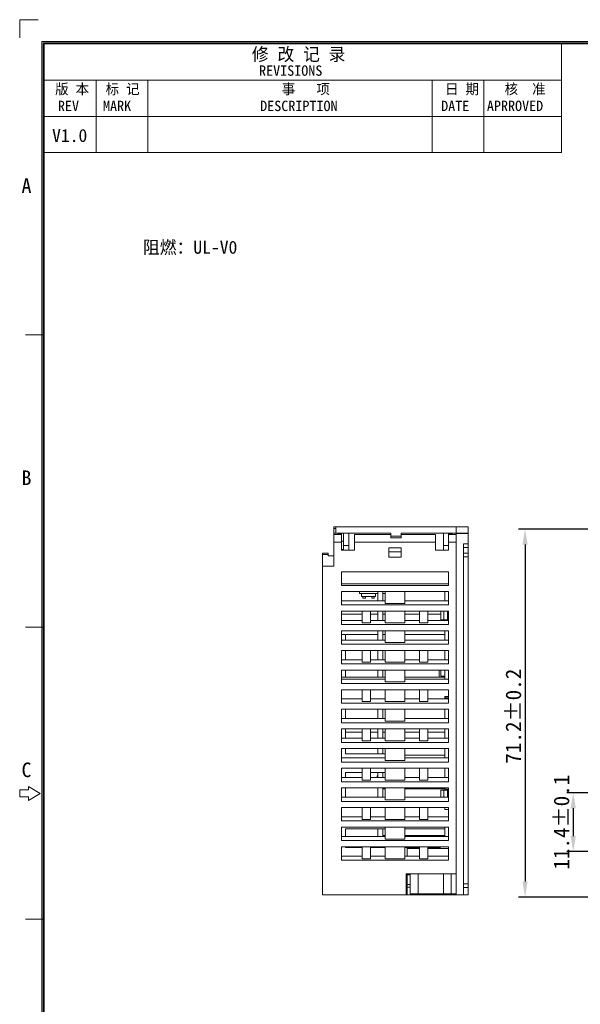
# Model space of a CAD drawing. Header units: inches. Extents: x 830 to 2171, y -969 to 167.
# Tile 2 of 27: x 1744 to 1852, y -860 to -670. Entities that reach past the tile are written whole.
import ezdxf
from ezdxf.enums import TextEntityAlignment as Align

# ---------------------------------------------------------------- set-up
doc = ezdxf.new("R2010")
doc.units = ezdxf.units.IN
doc.header["$LTSCALE"] = 23.1
doc.header["$MEASUREMENT"] = 0
doc.header["$PDSIZE"] = -5
doc.layers.get('0').update_dxf_attribs({"lineweight": 18})
doc.layers.get('Defpoints').update_dxf_attribs({"lineweight": 18})
doc.layers.add('1_4_1_3', color=7, linetype='Continuous', lineweight=18)
doc.layers.add('细实线层', color=7, linetype='Continuous', lineweight=18)
doc.styles.add('文字样式①', font='txt')
doc.styles.add('鸿蒙CAD', font='txt')
doc.dimstyles.new('标准样式（宋体）', dxfattribs={"dimtxt": 3, "dimasz": 3, "dimexe": 1.25, "dimexo": 0.625, "dimtad": 1, "dimtoh": 1, "dimdec": 8, "dimdsep": 46, "dimtxsty": '文字样式①', "dimcen": 0, "dimdle": 6, "dimadec": 0, "dimazin": 0, "dimtfac": 1, "dimtofl": 0, "dimtmove": 0, "dimatfit": 3, "dimfxl": 1, "dimtolj": 1, "dimarcsym": 0})

# ---------------------------------------------------------------- blocks, each defined once
blk = doc.blocks.new('*D26')
at = {"color": 0, "lineweight": -2, "transparency": 16777216}
for p, q in [((1858.46, -768.23), (1840.31, -768.23)), ((1841.56, -771.23), (1841.56, -836.43)), ((1858.46, -839.43), (1840.31, -839.43))]:
    blk.add_line(p, q, dxfattribs=at)
at = {"color": 0, "transparency": 16777216}
for points in [[(1841.06, -771.23), (1842.06, -771.23), (1841.56, -768.23)], [(1841.06, -836.43), (1842.06, -836.43), (1841.56, -839.43)]]:
    blk.add_solid(points, dxfattribs=at)
at = {"layer": 'Defpoints', "color": 0, "transparency": 16777216}
for p in [(1859.09, -768.23), (1841.56, -839.43), (1859.09, -839.43)]:
    blk.add_point(p, dxfattribs=at)
at = {"color": 0, "lineweight": 0, "transparency": 16777216, "insert": (1839.32, -804.43), "char_height": 3, "width": 8.0447, "attachment_point": 5, "rotation": 90, "style": '文字样式①'}
blk.add_mtext('\\A1;71.2{\\H1x;%%P0.2}', dxfattribs=at)
blk = doc.blocks.new('*D28')
at = {"color": 0, "lineweight": -2, "transparency": 16777216}
for p, q in [((1867.81, -819.23), (1849.62, -819.23)), ((1850.87, -822.23), (1850.87, -827.63)), ((1867.81, -830.63), (1849.62, -830.63))]:
    blk.add_line(p, q, dxfattribs=at)
at = {"color": 0, "transparency": 16777216}
for points in [[(1850.37, -822.23), (1851.37, -822.23), (1850.87, -819.23)], [(1850.37, -827.63), (1851.37, -827.63), (1850.87, -830.63)]]:
    blk.add_solid(points, dxfattribs=at)
at = {"layer": 'Defpoints', "color": 0, "transparency": 16777216}
for p in [(1868.44, -819.23), (1850.87, -830.63), (1868.44, -830.63)]:
    blk.add_point(p, dxfattribs=at)
at = {"color": 0, "lineweight": 0, "transparency": 16777216, "insert": (1848.62, -824.93), "char_height": 3, "attachment_point": 5, "rotation": 90, "style": '文字样式①'}
blk.add_mtext('\\A1;11.4%%p0.1', dxfattribs=at)
blk = doc.blocks.new('A3板框塑料')
at = {"layer": '细实线层'}
for p, q in [((1620.67, 621.94), (1620.67, 618.41)), ((1620.67, 621.94), (1624.21, 621.94)), ((1624.91, 326.84), (1624.91, 617.7)), ((1624.91, 617.7), (2043.47, 617.7)), ((1625.14, 327.06), (1625.14, 617.47)), ((1625.14, 617.47), (2043.24, 617.47)), ((1625.37, 327.29), (1625.37, 617.25)), ((1625.37, 617.25), (2043.01, 617.25)), ((1725.37, 596.25), (1725.37, 617.25)), ((1625.37, 610.25), (1725.37, 610.25)), ((1635.37, 596.25), (1635.37, 610.25)), ((1645.37, 596.25), (1645.37, 610.25)), ((1700.37, 596.25), (1700.37, 610.25)), ((1710.37, 596.25), (1710.37, 610.25)), ((1625.37, 603.25), (1725.37, 603.25)), ((1625.37, 596.25), (1725.37, 596.25)), ((1625.14, 560.97), (1621.75, 560.97)), ((1625.14, 504.47), (1621.75, 504.47)), ((1620.62, 472.95), (1620.62, 471.59)), ((1622.31, 472.95), (1620.62, 472.95)), ((1622.31, 473.63), (1622.31, 472.95)), ((1624.57, 472.27), (1622.31, 473.63)), ((1620.62, 471.59), (1622.31, 471.59)), ((1622.31, 470.91), (1624.57, 472.27)), ((1622.31, 471.59), (1622.31, 470.91)), ((1625.14, 447.97), (1621.75, 447.97))]:
    blk.add_line(p, q, dxfattribs=at)
at = {"layer": '细实线层', "style": '鸿蒙CAD'}
for s, height, p in [('REVISIONS', 2, (1666.89, 611.1)), ('REV', 2, (1628, 604.27)), ('MARK', 2, (1636.72, 604.27)), ('DESCRIPTION', 2, (1667.11, 604.27)), ('DATE', 2, (1702.1, 604.27)), ('APRROVED', 2, (1710.94, 604.28)), ('A', 2.82, (1620.97, 588.43)), ('B', 2.82, (1620.97, 531.93)), ('C', 2.82, (1620.97, 475.43))]:
    blk.add_text(s, height=height, dxfattribs=at).set_placement(p)
at = {"layer": '细实线层', "attachment_point": 7, "style": '鸿蒙CAD'}
for s, insert, char_height, width in [('修 改 记 录', (1665.5, 613.73), 2.5, 21.9821), ('版 本', (1627.47, 607.31), 2, 9.8795), ('标 记', (1637.23, 607.31), 2, 9.692), ('事   项', (1671.3, 607.31), 2, 14.2946), ('日 期', (1702.86, 607.31), 2, 8.6607), ('核  准', (1714.37, 607.32), 2, 11.9152)]:
    blk.add_mtext(s, dxfattribs=dict(at, insert=insert, char_height=char_height, width=width))
at = {"layer": '细实线层', "style": '鸿蒙CAD'}
for tag, p in [('V1.0', (1626.88, 598.3)), ('XXXN', (1916.34, 330.82)), ('XXXN', (1933.47, 331.14)), ('XXXX', (1949.37, 331.32)), ('XXXX', (1966.38, 331.4))]:
    blk.add_attdef(tag, p, '', height=2.5, dxfattribs=at)
for tag, height, p in [('XXXE', 2.5, (1935.45, 353.21)), ('XXXC', 2.5, (1968.48, 353.21)), ('XXXA', 2.5, (2019.23, 353.21)), ('XXXG', 2.5, (1892.96, 346.21)), ('XXXD', 2.5, (1968.48, 346.21)), ('XXXB', 2.5, (2019.23, 346.21)), ('XXXK', 2, (1909.22, 345.18)), ('mm', 2.5, (1935.45, 346.21)), ('XXXM', 2.5, (1896.34, 329.33))]:
    blk.add_attdef(tag, text='', height=height, dxfattribs=at).set_placement(p, align=Align.CENTER)
blk.add_attdef('XXXJ', text='', height=2.5, dxfattribs=at).set_placement((1898.52, 340.23), align=Align.MIDDLE_RIGHT)

msp = doc.modelspace()

# ---------------------------------------------------------------- linework, layer by layer
at = {"color": 7, "linetype": 'Continuous', "lineweight": 0}
for p, q in [((1804.57, -775.4), (1804.57, -767.8)), ((1804.97, -768.1), (1804.57, -768.1)), ((1804.57, -769), (1815.62, -769)), ((1804.57, -769.3), (1806.07, -769.3)), ((1804.97, -769), (1804.97, -767.8)), ((1804.97, -767.8), (1830.57, -767.8)), ((1805.47, -769.3), (1805.43, -769.14)), ((1805.43, -769.14), (1806.07, -769.14)), ((1806.07, -772.3), (1806.07, -769)), ((1806.47, -769), (1806.47, -772.3)), ((1807.47, -772.3), (1807.47, -769)), ((1808.57, -772.3), (1808.57, -769.28)), ((1815.62, -769.28), (1808.57, -769.28)), ((1808.57, -769.3), (1815.62, -769.3)), ((1815.62, -769), (1815.62, -769.9)), ((1817.62, -769.9), (1817.62, -769)), ((1830.57, -769), (1817.62, -769)), ((1824.27, -769.28), (1817.62, -769.28)), ((1817.62, -769.3), (1824.27, -769.3)), ((1824.27, -772.3), (1824.27, -769.28)), ((1825.77, -769), (1825.77, -772.3)), ((1826.77, -772.3), (1826.77, -769)), ((1826.77, -769.14), (1827.4, -769.14)), ((1826.77, -769.3), (1828.27, -769.3)), ((1827.37, -769.3), (1827.4, -769.14)), ((1828.27, -769), (1828.27, -767.8)), ((1830.57, -769.08), (1828.27, -769.08)), ((1828.27, -839), (1828.27, -769.08)), ((1830.57, -771.09), (1830.57, -767.8)), ((1806.07, -770.8), (1804.57, -770.8)), ((1806.47, -770.6), (1806.07, -770.6)), ((1808.57, -770.8), (1824.27, -770.8)), ((1815.62, -769.6), (1817.62, -769.6)), ((1817.62, -769.9), (1815.62, -769.9)), ((1828.27, -770.8), (1826.77, -770.8)), ((1829.67, -771.08), (1829.67, -839)), ((1830.57, -771.09), (1829.67, -771.09)), ((1830.57, -839), (1830.57, -771.09)), ((1802.37, -772.9), (1802.37, -839)), ((1802.37, -772.9), (1803.47, -772.9)), ((1803.47, -773.14), (1802.37, -773.14)), ((1803.47, -773.4), (1803.47, -772.9)), ((1806.47, -772.2), (1806.07, -772.2)), ((1808.57, -772.3), (1806.07, -772.3)), ((1806.47, -771.4), (1807.47, -771.4)), ((1815.22, -773.65), (1815.22, -771.85)), ((1815.22, -771.85), (1817.62, -771.85)), ((1815.22, -772.65), (1817.62, -772.65)), ((1817.62, -771.85), (1817.62, -773.65)), ((1826.77, -772.3), (1824.27, -772.3)), ((1825.77, -771.4), (1826.77, -771.4)), ((1830.57, -771.79), (1829.67, -771.79)), ((1829.67, -772.9), (1830.57, -772.9)), ((1804.57, -773.4), (1803.47, -773.4)), ((1815.22, -773.65), (1817.62, -773.65)), ((1830.57, -773.61), (1829.67, -773.61)), ((1802.37, -775.4), (1804.57, -775.4)), ((1806.07, -779.13), (1806.07, -776.5)), ((1826.77, -776.5), (1806.07, -776.5)), ((1826.77, -776.5), (1826.77, -779.13)), ((1826.77, -778.83), (1806.07, -778.83)), ((1826.77, -779.13), (1806.07, -779.13)), ((1806.07, -780.3), (1826.77, -780.3)), ((1806.07, -782.9), (1806.07, -780.3)), ((1809.57, -780.3), (1809.57, -780.67)), ((1813.07, -780.67), (1809.57, -780.67)), ((1809.97, -781.27), (1809.97, -780.67)), ((1812.67, -781.27), (1812.67, -780.67)), ((1813.07, -782.1), (1813.07, -780.3)), ((1814.07, -782.1), (1814.07, -780.3)), ((1814.07, -780.67), (1814.52, -780.67)), ((1814.52, -780.3), (1814.52, -782.6)), ((1818.32, -782.6), (1818.32, -780.3)), ((1826.07, -782.1), (1826.07, -780.3)), ((1826.77, -780.3), (1826.77, -782.9)), ((1806.07, -782.1), (1814.52, -782.1)), ((1809.97, -781.27), (1812.67, -781.27)), ((1810.22, -781.27), (1810.22, -781.57)), ((1810.22, -781.57), (1810.72, -781.57)), ((1810.72, -781.27), (1810.72, -781.57)), ((1811.92, -781.27), (1811.92, -781.57)), ((1811.92, -781.57), (1812.42, -781.57)), ((1812.42, -781.27), (1812.42, -781.57)), ((1814.52, -782.6), (1818.32, -782.6)), ((1818.32, -782.1), (1826.77, -782.1)), ((1826.77, -782.9), (1806.07, -782.9)), ((1806.07, -784.1), (1826.77, -784.1)), ((1806.07, -786.7), (1806.07, -784.1)), ((1810.07, -786.4), (1810.07, -784.1)), ((1811.67, -784.1), (1811.67, -786.4)), ((1813.07, -785.9), (1813.07, -784.1)), ((1814.07, -785.9), (1814.07, -784.1)), ((1814.52, -784.1), (1814.52, -786.4)), ((1818.32, -786.4), (1818.32, -784.1)), ((1821.17, -784.1), (1821.17, -786.4)), ((1822.77, -786.4), (1822.77, -784.1)), ((1825.27, -785.8), (1825.27, -784.1)), ((1825.87, -785.8), (1825.87, -784.1)), ((1826.57, -785.8), (1826.57, -784.1)), ((1826.77, -784.1), (1826.77, -786.7)), ((1806.07, -784.69), (1810.07, -784.69)), ((1806.07, -785.9), (1810.07, -785.9)), ((1810.07, -786.4), (1811.67, -786.4)), ((1811.67, -784.69), (1813.07, -784.69)), ((1811.67, -785.9), (1814.52, -785.9)), ((1814.07, -784.69), (1814.52, -784.69)), ((1814.52, -786.4), (1818.32, -786.4)), ((1818.32, -784.69), (1821.17, -784.69)), ((1818.32, -785.9), (1821.17, -785.9)), ((1821.17, -786.4), (1822.77, -786.4)), ((1822.77, -784.69), (1825.27, -784.69)), ((1822.77, -785.9), (1826.77, -785.9)), ((1825.27, -785.8), (1826.77, -785.8)), ((1826.07, -785.8), (1826.07, -785.9)), ((1826.77, -786.7), (1806.07, -786.7)), ((1806.07, -787.9), (1826.77, -787.9)), ((1806.07, -790.5), (1806.07, -787.9)), ((1813.07, -789.7), (1813.07, -787.9)), ((1814.07, -789.7), (1814.07, -787.9)), ((1814.52, -787.9), (1814.52, -790.2)), ((1818.32, -790.2), (1818.32, -787.9)), ((1826.07, -789.7), (1826.07, -787.9)), ((1826.77, -787.9), (1826.77, -790.5)), ((1806.07, -788.6), (1806.87, -788.6)), ((1806.07, -789.7), (1814.52, -789.7)), ((1813.07, -788.6), (1806.87, -788.6)), ((1806.87, -788.6), (1806.87, -789.7)), ((1814.52, -788.6), (1814.07, -788.6)), ((1814.52, -790.2), (1818.32, -790.2)), ((1826.07, -788.6), (1818.32, -788.6)), ((1818.32, -789.7), (1826.77, -789.7)), ((1826.77, -790.5), (1806.07, -790.5)), ((1806.07, -791.7), (1826.77, -791.7)), ((1806.07, -794.3), (1806.07, -791.7)), ((1806.87, -791.7), (1806.87, -793.5)), ((1810.07, -791.7), (1810.07, -794)), ((1811.67, -794), (1811.67, -791.7)), ((1813.07, -793.5), (1813.07, -791.7)), ((1814.07, -793.5), (1814.07, -791.7)), ((1814.52, -791.7), (1814.52, -794)), ((1818.32, -794), (1818.32, -791.7)), ((1821.17, -791.7), (1821.17, -794)), ((1822.77, -794), (1822.77, -791.7)), ((1826.07, -793.5), (1826.07, -791.7)), ((1826.77, -791.7), (1826.77, -794.3)), ((1806.07, -793.5), (1810.07, -793.5)), ((1810.07, -794), (1811.67, -794)), ((1811.67, -793.5), (1814.52, -793.5)), ((1814.52, -794), (1818.32, -794)), ((1818.32, -793.5), (1821.17, -793.5)), ((1821.17, -794), (1822.77, -794)), ((1822.77, -793.5), (1826.77, -793.5)), ((1826.77, -794.3), (1806.07, -794.3)), ((1806.07, -795.5), (1826.77, -795.5)), ((1806.07, -798.1), (1806.07, -795.5)), ((1806.87, -795.5), (1806.87, -796.9)), ((1813.07, -796.9), (1813.07, -795.5)), ((1814.07, -796.9), (1814.07, -795.5)), ((1814.52, -795.5), (1814.52, -797.8)), ((1818.32, -797.8), (1818.32, -795.5)), ((1824.97, -796.9), (1824.97, -795.5)), ((1825.27, -795.5), (1825.27, -796.7)), ((1826.07, -797.3), (1826.07, -795.5)), ((1826.77, -795.5), (1826.77, -798.1)), ((1806.07, -796.9), (1814.52, -796.9)), ((1806.07, -797.3), (1814.52, -797.3)), ((1814.52, -797.8), (1818.32, -797.8)), ((1818.32, -796.9), (1826.07, -796.9)), ((1818.32, -797.3), (1826.77, -797.3)), ((1826.07, -796.7), (1825.27, -796.7)), ((1826.77, -798.1), (1806.07, -798.1)), ((1806.07, -799.3), (1826.77, -799.3)), ((1806.07, -801.9), (1806.07, -799.3)), ((1810.07, -799.3), (1810.07, -801.6)), ((1811.67, -801.6), (1811.67, -799.3)), ((1814.52, -799.3), (1814.52, -801.6)), ((1818.32, -801.6), (1818.32, -799.3)), ((1821.17, -799.3), (1821.17, -801.6)), ((1822.77, -801.6), (1822.77, -799.3)), ((1826.77, -799.3), (1826.77, -801.9)), ((1806.07, -801.1), (1810.07, -801.1)), ((1810.07, -801.6), (1811.67, -801.6)), ((1811.67, -801.1), (1814.52, -801.1)), ((1814.52, -801.6), (1818.32, -801.6)), ((1818.32, -801.1), (1821.17, -801.1)), ((1821.17, -801.6), (1822.77, -801.6)), ((1822.77, -801.1), (1826.77, -801.1)), ((1826.07, -800.65), (1826.77, -800.65)), ((1826.07, -800.65), (1826.07, -801.1)), ((1826.07, -800.85), (1826.77, -800.85)), ((1826.77, -801.9), (1806.07, -801.9)), ((1806.07, -803.1), (1826.77, -803.1)), ((1806.07, -805.7), (1806.07, -803.1)), ((1806.87, -803.1), (1806.87, -804.9)), ((1813.07, -804.9), (1813.07, -803.1)), ((1814.07, -804.9), (1814.07, -803.1)), ((1814.52, -803.1), (1814.52, -805.4)), ((1818.32, -805.4), (1818.32, -803.1)), ((1826.07, -804.9), (1826.07, -803.1)), ((1826.77, -803.1), (1826.77, -805.7)), ((1806.07, -804.9), (1814.52, -804.9)), ((1814.52, -805.4), (1818.32, -805.4)), ((1818.32, -804.9), (1826.77, -804.9)), ((1826.77, -805.7), (1806.07, -805.7)), ((1806.07, -806.9), (1826.77, -806.9)), ((1806.07, -809.5), (1806.07, -806.9)), ((1806.87, -806.9), (1806.87, -808.7)), ((1806.87, -807.5), (1810.07, -807.5)), ((1810.07, -806.9), (1810.07, -809.2)), ((1811.67, -809.2), (1811.67, -806.9)), ((1813.07, -807.5), (1811.67, -807.5)), ((1813.07, -808.7), (1813.07, -806.9)), ((1814.07, -808.7), (1814.07, -806.9)), ((1814.52, -807.5), (1814.07, -807.5)), ((1814.52, -806.9), (1814.52, -809.2)), ((1818.32, -809.2), (1818.32, -806.9)), ((1821.17, -807.5), (1818.32, -807.5)), ((1821.17, -806.9), (1821.17, -809.2)), ((1822.77, -809.2), (1822.77, -806.9)), ((1826.07, -807.5), (1822.77, -807.5)), ((1826.07, -808.7), (1826.07, -806.9)), ((1826.77, -806.9), (1826.77, -809.5)), ((1806.07, -808.7), (1810.07, -808.7)), ((1810.07, -809.2), (1811.67, -809.2)), ((1811.67, -808.7), (1814.52, -808.7)), ((1814.52, -809.2), (1818.32, -809.2)), ((1818.32, -808.7), (1821.17, -808.7)), ((1821.17, -809.2), (1822.77, -809.2)), ((1822.77, -808.7), (1826.77, -808.7)), ((1826.77, -809.5), (1806.07, -809.5)), ((1806.07, -810.7), (1826.77, -810.7)), ((1806.07, -813.3), (1806.07, -810.7)), ((1806.87, -810.7), (1806.87, -811.7)), ((1813.07, -811.7), (1813.07, -810.7)), ((1814.07, -811.7), (1814.07, -810.7)), ((1814.52, -810.7), (1814.52, -813)), ((1818.32, -813), (1818.32, -810.7)), ((1826.07, -812.5), (1826.07, -810.7)), ((1826.77, -810.7), (1826.77, -813.3)), ((1806.07, -812.5), (1814.52, -812.5)), ((1814.52, -811.7), (1806.87, -811.7)), ((1814.52, -813), (1818.32, -813)), ((1826.07, -812), (1818.32, -812)), ((1818.32, -812.5), (1826.77, -812.5)), ((1826.77, -813.3), (1806.07, -813.3)), ((1806.07, -814.5), (1826.77, -814.5)), ((1806.07, -817.1), (1806.07, -814.5)), ((1810.07, -814.5), (1810.07, -816.8)), ((1811.67, -816.8), (1811.67, -814.5)), ((1814.52, -814.5), (1814.52, -816.8)), ((1818.32, -816.8), (1818.32, -814.5)), ((1821.17, -814.5), (1821.17, -816.8)), ((1822.77, -816.8), (1822.77, -814.5)), ((1826.07, -816.3), (1826.07, -814.5)), ((1826.77, -814.5), (1826.77, -817.1)), ((1806.07, -816.3), (1810.07, -816.3)), ((1806.87, -815.3), (1810.07, -815.3)), ((1806.87, -815.3), (1806.87, -816.3)), ((1810.07, -816.8), (1811.67, -816.8)), ((1811.67, -815.3), (1814.52, -815.3)), ((1811.67, -816.3), (1814.52, -816.3)), ((1813.07, -816.3), (1813.07, -815.3)), ((1814.07, -816.3), (1814.07, -815.3)), ((1814.52, -816.8), (1818.32, -816.8)), ((1818.32, -816.3), (1821.17, -816.3)), ((1821.17, -816.8), (1822.77, -816.8)), ((1822.77, -816.3), (1826.77, -816.3)), ((1826.77, -817.1), (1806.07, -817.1)), ((1806.07, -818.3), (1826.77, -818.3)), ((1806.07, -820.9), (1806.07, -818.3)), ((1806.87, -818.3), (1806.87, -820.1)), ((1813.07, -820.1), (1813.07, -818.3)), ((1814.07, -820.1), (1814.07, -818.3)), ((1814.07, -818.5), (1814.52, -818.5)), ((1814.52, -818.3), (1814.52, -820.6)), ((1818.32, -820.6), (1818.32, -818.3)), ((1826.07, -818.5), (1818.32, -818.5)), ((1825.27, -818.75), (1826.77, -818.75)), ((1825.27, -820.1), (1825.27, -818.75)), ((1825.87, -820.1), (1825.87, -818.75)), ((1826.07, -818.75), (1826.07, -818.3)), ((1826.77, -818.55), (1826.07, -818.55)), ((1826.57, -820.1), (1826.57, -818.75)), ((1826.77, -818.3), (1826.77, -820.9)), ((1806.07, -820.1), (1814.52, -820.1)), ((1814.52, -820.6), (1818.32, -820.6)), ((1818.32, -820.1), (1826.77, -820.1)), ((1826.77, -820.9), (1806.07, -820.9)), ((1806.07, -822.1), (1826.77, -822.1)), ((1806.07, -824.7), (1806.07, -822.1)), ((1810.07, -822.1), (1810.07, -824.4)), ((1811.67, -824.4), (1811.67, -822.1)), ((1814.52, -822.1), (1814.52, -824.4)), ((1818.32, -824.4), (1818.32, -822.1)), ((1821.17, -822.1), (1821.17, -824.4)), ((1822.77, -824.4), (1822.77, -822.1)), ((1826.07, -822.1), (1826.07, -822.5)), ((1826.07, -822.5), (1826.77, -822.5)), ((1826.77, -822.1), (1826.77, -824.7)), ((1806.07, -823.9), (1810.07, -823.9)), ((1810.07, -824.4), (1811.67, -824.4)), ((1811.67, -823.9), (1814.52, -823.9)), ((1814.52, -824.4), (1818.32, -824.4)), ((1818.32, -823.9), (1821.17, -823.9)), ((1821.17, -824.4), (1822.77, -824.4)), ((1822.77, -823.9), (1826.77, -823.9)), ((1826.77, -824.7), (1806.07, -824.7)), ((1806.07, -825.9), (1826.77, -825.9)), ((1806.07, -828.5), (1806.07, -825.9)), ((1806.87, -826.25), (1814.52, -826.25)), ((1806.87, -826.25), (1806.87, -827.7)), ((1813.07, -827.7), (1813.07, -826.25)), ((1814.07, -827.7), (1814.07, -826.25)), ((1814.52, -825.9), (1814.52, -828.2)), ((1818.32, -828.2), (1818.32, -825.9)), ((1818.32, -826.25), (1826.07, -826.25)), ((1826.07, -827.7), (1826.07, -825.9)), ((1826.77, -825.9), (1826.77, -828.5)), ((1806.07, -827.7), (1814.52, -827.7)), ((1814.07, -827.5), (1814.52, -827.5)), ((1814.52, -828.2), (1818.32, -828.2)), ((1826.07, -827.5), (1818.32, -827.5)), ((1818.32, -827.7), (1826.77, -827.7)), ((1826.77, -828.5), (1806.07, -828.5)), ((1806.07, -829.7), (1826.77, -829.7)), ((1806.07, -832.3), (1806.07, -829.7)), ((1806.87, -829.7), (1806.87, -829.8)), ((1806.87, -829.8), (1810.07, -829.8)), ((1810.07, -829.7), (1810.07, -832)), ((1811.67, -832), (1811.67, -829.7)), ((1811.67, -829.8), (1814.52, -829.8)), ((1814.52, -829.7), (1814.52, -832)), ((1818.32, -832), (1818.32, -829.7)), ((1818.32, -829.8), (1821.17, -829.8)), ((1818.77, -829.8), (1818.77, -831.5)), ((1818.77, -830), (1821.17, -830)), ((1821.17, -829.7), (1821.17, -832)), ((1822.77, -832), (1822.77, -829.7)), ((1825.17, -829.8), (1822.77, -829.8)), ((1822.77, -830), (1826.77, -830)), ((1823.97, -830), (1823.97, -829.8)), ((1824.08, -829.8), (1824.08, -830)), ((1824.46, -830), (1824.46, -829.8)), ((1825.17, -829.8), (1825.17, -830)), ((1826.77, -829.7), (1826.77, -832.3)), ((1806.07, -831.5), (1810.07, -831.5)), ((1826.77, -832.3), (1806.07, -832.3)), ((1810.07, -832), (1811.67, -832)), ((1811.67, -831.5), (1814.52, -831.5)), ((1814.52, -832), (1818.32, -832)), ((1818.32, -831.5), (1821.17, -831.5)), ((1821.17, -832), (1822.77, -832)), ((1822.77, -831.5), (1826.77, -831.5)), ((1828.27, -834.9), (1818.57, -834.9)), ((1818.57, -839), (1818.57, -834.9)), ((1818.77, -834.9), (1818.77, -839)), ((1819.37, -835.1), (1818.77, -835.1)), ((1819.27, -835.1), (1819.27, -834.9)), ((1819.37, -834.9), (1819.37, -838.8)), ((1820.87, -838.8), (1820.87, -834.9)), ((1825.77, -834.9), (1825.77, -838.8)), ((1827.27, -838.8), (1827.27, -834.9)), ((1818.77, -837), (1819.37, -837)), ((1819.37, -837.5), (1818.77, -837.5)), ((1829.67, -836.89), (1830.57, -836.89)), ((1830.57, -837.59), (1829.67, -837.59)), ((1802.37, -839), (1829.67, -839)), ((1819.37, -838.8), (1828.27, -838.8)), ((1820.77, -839), (1820.77, -838.8)), ((1822.22, -838.8), (1822.22, -839)), ((1825.92, -838.8), (1825.92, -839)), ((1827.07, -838.8), (1827.07, -839)), ((1827.37, -839), (1827.37, -838.8)), ((1830.57, -839), (1829.67, -839))]:
    msp.add_line(p, q, dxfattribs=at)
at = {"lineweight": 0}
msp.add_line((1804.97, -767.8), (1804.57, -767.8), dxfattribs=at)
at = {"layer": '1_4_1_3', "color": 7, "linetype": 'Continuous', "lineweight": 0}
for p in [(1813.07, -815.97), (1812.97, -816.3)]:
    msp.add_line(p, (1812.97, -815.97), dxfattribs=at)

# ---------------------------------------------------------------- block references
ref = msp.add_blockref('A3板框塑料', (123.24, -1291.65))
ref.add_attrib('V1.0', 'V1.0', (1750.12, -693.35), dxfattribs={"layer": '细实线层', "height": 2.5, "style": '鸿蒙CAD'})

# ---------------------------------------------------------------- texts
at = {"color": 0, "insert": (1767.68, -712.47), "char_height": 2.5, "attachment_point": 1, "style": '鸿蒙CAD'}
msp.add_mtext_dynamic_manual_height_columns('阻燃：UL-V0', width=31.0182, gutter_width=1, heights=[0], dxfattribs=at)

# ---------------------------------------------------------------- dimensions: what is measured, and where the dimension line sits
at = {"color": 142, "lineweight": 0}
for base, p1, p2, text, picture, middle in [((1841.56, -839.43), (1859.09, -768.23), (1859.09, -839.43), '<>{\\H1x;%%P0.2}', '*D26', (1841.56, -804.43)), ((1850.87, -830.63), (1868.44, -819.23), (1868.44, -830.63), '<>%%p0.1', '*D28', (1850.87, -824.93))]:
    dim = msp.add_linear_dim(base=base, p1=p1, p2=p2, angle=90, text=text, dimstyle='标准样式（宋体）', override={"dimdec": 1, "dimarcsym": 1}, dxfattribs=at)
    dim.commit()
    dim.dimension.update_dxf_attribs({"geometry": picture, "text_midpoint": middle, "dimtype": 160})

doc.saveas('drawing.dxf')
